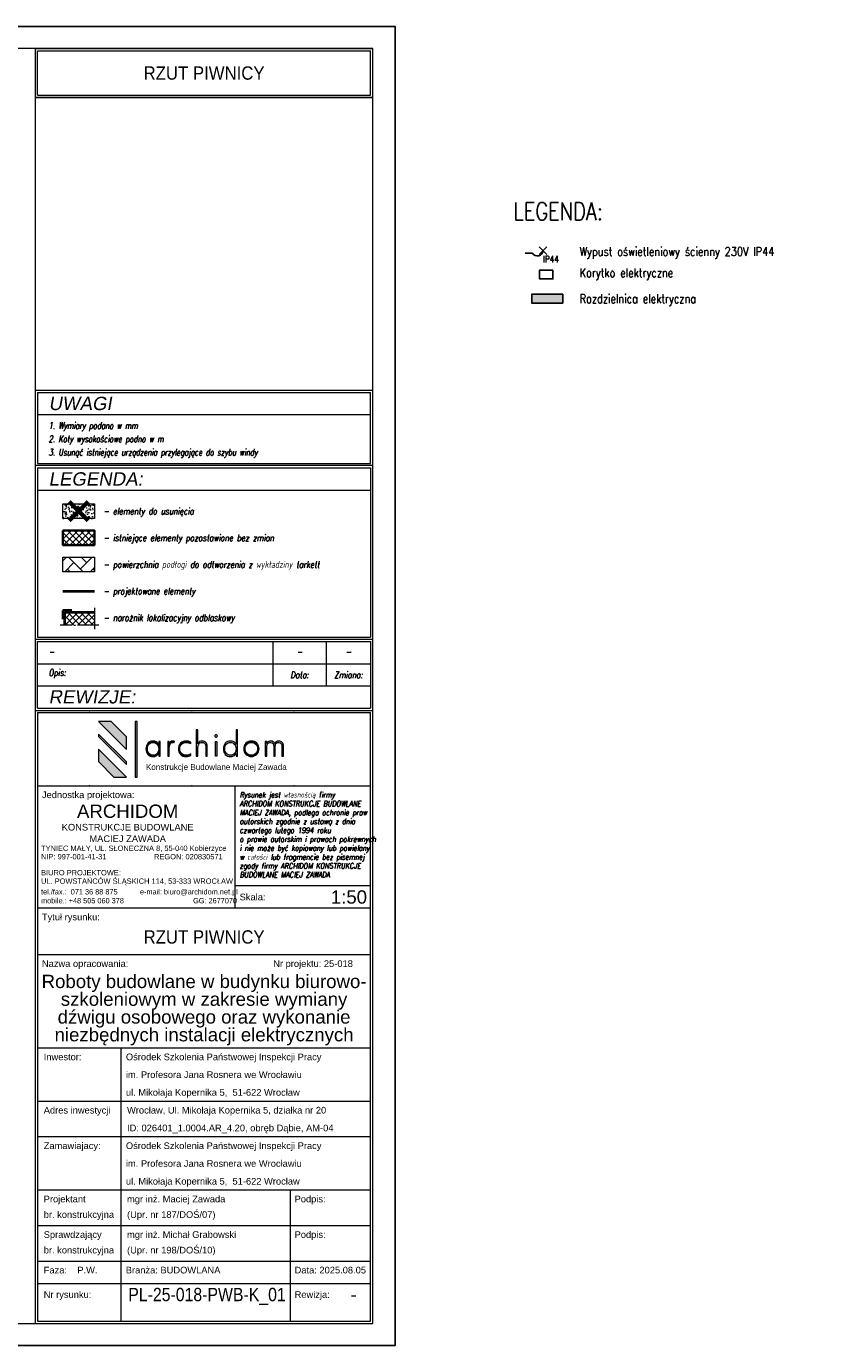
# Model space of a CAD drawing. Header units: millimetres. Extents: x 558 to 24951, y -5755 to 9551.
# Tile 38 of 38: x 24056 to 24951, y 8066 to 9551. Entities that reach past the tile are written whole.
import ezdxf
from ezdxf.enums import TextEntityAlignment as Align

# ---------------------------------------------------------------- set-up
doc = ezdxf.new("R2010")
doc.units = ezdxf.units.MM
doc.linetypes.add('ACAD_ISO04W100', pattern=[30, 24, -3, 0, -3])
doc.layers.get('0').update_dxf_attribs({"color": 252})
doc.layers.get('Defpoints').update_dxf_attribs({"color": 252})
for name, color, linetype in [('FBThlon- Opisy', 7, 'Continuous'), ('FBThlon- Ośw. podstawowe', 5, 'Continuous'), ('FBThlon- Rozdzielnice', 1, 'Continuous'), ('FBThlon- Trasy elek.', 84, 'Continuous'), ('FBThlon-opisy', 7, 'Continuous')]:
    doc.layers.add(name, color=color, linetype=linetype)
for name, color, linetype, lineweight in [('K_Grube', 252, 'Continuous', 35), ('K_Grube_projektowane', 252, 'Continuous', 40), ('K_Kreskowanie', 252, 'Continuous', 5), ('K_Naroznik', 252, 'Continuous', 40), ('K_Osie', 252, 'ACAD_ISO04W100', 5), ('K_Ramka', 252, 'Continuous', 18), ('K_Widokowe', 252, 'Continuous', 13), ('K_Wyburzenia', 252, 'Continuous', 5)]:
    doc.layers.add(name, color=color, linetype=linetype, lineweight=lineweight)
doc.styles.add('FBThlon - legenda', font='simplex.shx', dxfattribs={"width": 0.8})
doc.styles.add('Logo1', font='arial.ttf', dxfattribs={"height": 13})
doc.styles.add('ROMANS', font='romans.shx', dxfattribs={"width": 0.8})
doc.styles.get("Standard").update_dxf_attribs({"font": 'arial.ttf'})
doc.styles.add('Tytuł 20', font='arial.ttf', dxfattribs={"width": 0.8, "oblique": 10, "height": 6})
doc.styles.add('Zwykły 100', font='romans.shx', dxfattribs={"width": 0.8, "oblique": 10, "height": 15})
doc.styles.add('Zwykły 20', font='romans.shx', dxfattribs={"width": 0.8, "oblique": 10, "height": 3})

# ---------------------------------------------------------------- blocks, each defined once
blk = doc.blocks.new('Logo_archidom_2018_black')
h = blk.add_hatch(color=256)
h.dxf.hatch_style = 2
h.paths.add_polyline_path([(-181.7, 145), (-210, 145), (-147, 82), (-147, 110.3)])
h = blk.add_hatch(color=256)
h.dxf.hatch_style = 2
h.paths.add_polyline_path([(-123, 145), (-127, 145), (-127, 20), (-123, 20)])
h = blk.add_hatch(color=256)
h.dxf.hatch_style = 2
edge = h.paths.add_edge_path()
edge.add_spline(control_points=[(34.9, 66.8), (34.9, 66.8), (31.7, 66.8), (31.7, 66.8), (31.7, 66.8), (31.7, 87.6), (31.7, 87.6), (31.7, 91.2), (31, 93.8), (29.7, 95.5), (28.5, 97.1), (26.4, 97.9), (23.5, 97.9), (20.1, 97.9), (17.5, 96.7), (16, 94.3), (14.4, 91.9), (13.6, 88.1), (13.6, 82.9), (13.6, 82.9), (13.6, 66.8), (13.6, 66.8), (13.6, 66.8), (10.3, 66.8), (10.3, 66.8), (10.3, 66.8), (10.3, 126.5), (10.3, 126.5), (10.3, 126.5), (13.6, 126.5), (13.6, 126.5), (13.6, 126.5), (13.6, 94.6), (13.6, 94.6), (14.7, 97), (16, 98.7), (17.7, 99.6), (19.3, 100.5), (21.5, 101), (24.4, 101), (27.6, 101), (30.2, 99.9), (32.1, 97.8), (34, 95.6), (34.9, 92.7), (34.9, 88.9), (34.9, 88.9), (34.9, 66.8), (34.9, 66.8)], knot_values=[0, 0, 0, 0, 1, 1, 1, 2, 2, 2, 3, 3, 3, 4, 4, 4, 5, 5, 5, 6, 6, 6, 7, 7, 7, 8, 8, 8, 9, 9, 9, 10, 10, 10, 11, 11, 11, 12, 12, 12, 13, 13, 13, 14, 14, 14, 15, 15, 15, 16, 16, 16, 16], degree=3, periodic=1)
h = blk.add_hatch(color=256)
h.dxf.hatch_style = 2
edge = h.paths.add_edge_path()
edge.add_spline(control_points=[(103, 66.8), (103, 66.8), (99.8, 66.8), (99.8, 66.8), (99.8, 66.8), (99.8, 73.2), (99.8, 73.2), (98.3, 70.7), (96.5, 68.9), (94.4, 67.8), (92.3, 66.7), (89.8, 66.1), (86.9, 66.1), (82.3, 66.1), (78.5, 67.7), (75.6, 70.8), (72.7, 73.9), (71.2, 78), (71.2, 83.2), (71.2, 88.5), (72.6, 92.8), (75.5, 96), (78.4, 99.3), (82.1, 101), (86.7, 101), (90.2, 101), (92.9, 100.4), (94.8, 99.3), (96.7, 98.2), (98.4, 96.4), (99.8, 93.9), (99.8, 93.9), (99.8, 126.5), (99.8, 126.5), (99.8, 126.5), (103, 126.5), (103, 126.5), (103, 126.5), (103, 66.8), (103, 66.8)], knot_values=[0, 0, 0, 0, 1, 1, 1, 2, 2, 2, 3, 3, 3, 4, 4, 4, 5, 5, 5, 6, 6, 6, 7, 7, 7, 8, 8, 8, 9, 9, 9, 10, 10, 10, 11, 11, 11, 12, 12, 12, 13, 13, 13, 13], degree=3, periodic=1)
edge = h.paths.add_edge_path()
edge.add_spline(control_points=[(99.8, 83.6), (99.8, 88), (98.6, 91.5), (96.3, 94.1), (93.9, 96.6), (90.8, 97.9), (86.9, 97.9), (83.2, 97.9), (80.2, 96.6), (77.9, 93.9), (75.6, 91.2), (74.5, 87.6), (74.5, 83.2), (74.5, 78.9), (75.6, 75.5), (78, 72.9), (80.3, 70.4), (83.4, 69.1), (87.3, 69.1), (91.1, 69.1), (94.2, 70.4), (96.4, 73.1), (98.7, 75.7), (99.8, 79.2), (99.8, 83.6)], knot_values=[0, 0, 0, 0, 1, 1, 1, 2, 2, 2, 3, 3, 3, 4, 4, 4, 5, 5, 5, 6, 6, 6, 7, 7, 7, 8, 8, 8, 8], degree=3, periodic=0)
h = blk.add_hatch(color=256)
h.dxf.hatch_style = 2
h.paths.add_polyline_path([(-210, 116.8), (-210, 111.2), (-147, 48.2), (-147, 53.8)])
h = blk.add_hatch(color=256)
h.dxf.hatch_style = 2
edge = h.paths.add_edge_path()
edge.add_spline(control_points=[(-71.2, 66.8), (-71.2, 66.8), (-74.4, 66.8), (-74.4, 66.8), (-74.4, 66.8), (-74.4, 73.2), (-74.4, 73.2), (-75.9, 70.7), (-77.7, 68.9), (-79.8, 67.8), (-81.9, 66.7), (-84.4, 66.1), (-87.3, 66.1), (-92, 66.1), (-95.7, 67.7), (-98.7, 70.8), (-101.6, 73.9), (-103, 78), (-103, 83.2), (-103, 88.5), (-101.6, 92.8), (-98.7, 96), (-95.8, 99.3), (-92.1, 101), (-87.5, 101), (-84.2, 101), (-81.6, 100.4), (-79.6, 99.3), (-77.6, 98.2), (-75.8, 96.4), (-74.4, 93.9), (-74.4, 93.9), (-74.4, 100.2), (-74.4, 100.2), (-74.4, 100.2), (-71.2, 100.2), (-71.2, 100.2), (-71.2, 100.2), (-71.2, 66.8), (-71.2, 66.8)], knot_values=[0, 0, 0, 0, 1, 1, 1, 2, 2, 2, 3, 3, 3, 4, 4, 4, 5, 5, 5, 6, 6, 6, 7, 7, 7, 8, 8, 8, 9, 9, 9, 10, 10, 10, 11, 11, 11, 12, 12, 12, 13, 13, 13, 13], degree=3, periodic=1)
edge = h.paths.add_edge_path()
edge.add_spline(control_points=[(-74.4, 83.6), (-74.4, 88), (-75.6, 91.5), (-77.9, 94.1), (-80.3, 96.6), (-83.4, 97.9), (-87.3, 97.9), (-91, 97.9), (-94, 96.6), (-96.3, 93.9), (-98.6, 91.2), (-99.8, 87.6), (-99.8, 83.2), (-99.8, 78.9), (-98.6, 75.5), (-96.3, 72.9), (-93.9, 70.4), (-90.8, 69.1), (-86.9, 69.1), (-83.1, 69.1), (-80.1, 70.4), (-77.8, 73.1), (-75.6, 75.7), (-74.4, 79.2), (-74.4, 83.6)], knot_values=[0, 0, 0, 0, 1, 1, 1, 2, 2, 2, 3, 3, 3, 4, 4, 4, 5, 5, 5, 6, 6, 6, 7, 7, 7, 8, 8, 8, 8], degree=3, periodic=0)
h = blk.add_hatch(color=256)
h.dxf.hatch_style = 2
edge = h.paths.add_edge_path()
edge.add_spline(control_points=[(-39, 100.2), (-39, 100.2), (-40.1, 97.2), (-40.1, 97.2), (-40.5, 97.4), (-40.9, 97.6), (-41.4, 97.7), (-41.9, 97.9), (-42.4, 97.9), (-42.9, 97.9), (-45.6, 97.9), (-47.5, 96.6), (-48.8, 93.8), (-50.1, 91.1), (-50.7, 86.9), (-50.7, 81.3), (-50.7, 81.3), (-50.7, 66.8), (-50.7, 66.8), (-50.7, 66.8), (-53.9, 66.8), (-53.9, 66.8), (-53.9, 66.8), (-53.9, 100.2), (-53.9, 100.2), (-53.9, 100.2), (-50.7, 100.2), (-50.7, 100.2), (-50.7, 100.2), (-50.7, 94.9), (-50.7, 94.9), (-49.9, 97), (-48.9, 98.6), (-47.5, 99.5), (-46.2, 100.5), (-44.4, 101), (-42.2, 101), (-41.6, 101), (-41, 100.9), (-40.5, 100.8), (-39.9, 100.6), (-39.5, 100.5), (-39, 100.2)], knot_values=[0, 0, 0, 0, 1, 1, 1, 2, 2, 2, 3, 3, 3, 4, 4, 4, 5, 5, 5, 6, 6, 6, 7, 7, 7, 8, 8, 8, 9, 9, 9, 10, 10, 10, 11, 11, 11, 12, 12, 12, 13, 13, 13, 14, 14, 14, 14], degree=3, periodic=0)
h = blk.add_hatch(color=256)
h.dxf.hatch_style = 2
edge = h.paths.add_edge_path()
edge.add_spline(control_points=[(-1.7, 68.5), (-3.3, 67.7), (-5.1, 67.1), (-7, 66.7), (-8.8, 66.3), (-10.9, 66.1), (-13, 66.1), (-18, 66.1), (-22.1, 67.7), (-25.3, 70.9), (-28.5, 74.1), (-30.1, 78.3), (-30.1, 83.3), (-30.1, 88.6), (-28.4, 92.8), (-25.1, 96.1), (-21.8, 99.3), (-17.4, 101), (-12.1, 101), (-10.3, 101), (-8.6, 100.8), (-7, 100.4), (-5.4, 99.9), (-3.8, 99.3), (-2.3, 98.5), (-2.3, 98.5), (-2.3, 95.2), (-2.3, 95.2), (-3.8, 96.1), (-5.4, 96.8), (-7.1, 97.2), (-8.7, 97.7), (-10.4, 97.9), (-12.1, 97.9), (-16.7, 97.9), (-20.3, 96.6), (-22.9, 93.9), (-25.5, 91.2), (-26.8, 87.6), (-26.8, 83), (-26.8, 79), (-25.5, 75.6), (-22.7, 73), (-20, 70.4), (-16.5, 69.1), (-12.1, 69.1), (-10.1, 69.1), (-8.3, 69.4), (-6.6, 69.8), (-4.8, 70.3), (-3.2, 71), (-1.7, 71.9), (-1.7, 71.9), (-1.7, 68.5), (-1.7, 68.5)], knot_values=[0, 0, 0, 0, 1, 1, 1, 2, 2, 2, 3, 3, 3, 4, 4, 4, 5, 5, 5, 6, 6, 6, 7, 7, 7, 8, 8, 8, 9, 9, 9, 10, 10, 10, 11, 11, 11, 12, 12, 12, 13, 13, 13, 14, 14, 14, 15, 15, 15, 16, 16, 16, 17, 17, 17, 18, 18, 18, 18], degree=3, periodic=0)
h = blk.add_hatch(color=256)
h.dxf.hatch_style = 2
edge = h.paths.add_edge_path()
edge.add_spline(control_points=[(57.7, 112.4), (57.7, 111.6), (57.5, 110.9), (56.9, 110.3), (56.3, 109.8), (55.6, 109.5), (54.8, 109.5), (54, 109.5), (53.4, 109.8), (52.8, 110.3), (52.2, 110.9), (51.9, 111.6), (51.9, 112.4), (51.9, 113.2), (52.2, 113.9), (52.8, 114.4), (53.4, 115), (54, 115.3), (54.8, 115.3), (55.6, 115.3), (56.3, 115), (56.9, 114.4), (57.5, 113.9), (57.7, 113.2), (57.7, 112.4)], knot_values=[0, 0, 0, 0, 1, 1, 1, 2, 2, 2, 3, 3, 3, 4, 4, 4, 5, 5, 5, 6, 6, 6, 7, 7, 7, 8, 8, 8, 8], degree=3, periodic=0)
h.paths.add_polyline_path([(56.5, 66.8), (53.3, 66.8), (53.3, 100.2), (56.5, 100.2)])
h = blk.add_hatch(color=256)
h.dxf.hatch_style = 2
edge = h.paths.add_edge_path()
edge.add_spline(control_points=[(151.6, 83.7), (151.6, 78.8), (149.9, 74.6), (146.5, 71.2), (143.1, 67.8), (139, 66.1), (134.2, 66.1), (129.4, 66.1), (125.4, 67.8), (122, 71.2), (118.6, 74.6), (117, 78.8), (117, 83.7), (117, 88.5), (118.6, 92.6), (122, 96), (125.3, 99.3), (129.4, 101), (134.2, 101), (139.1, 101), (143.2, 99.3), (146.6, 96), (149.9, 92.6), (151.6, 88.5), (151.6, 83.7)], knot_values=[0, 0, 0, 0, 1, 1, 1, 2, 2, 2, 3, 3, 3, 4, 4, 4, 5, 5, 5, 6, 6, 6, 7, 7, 7, 8, 8, 8, 8], degree=3, periodic=0)
edge = h.paths.add_edge_path()
edge.add_spline(control_points=[(148.3, 83.6), (148.3, 87.6), (147, 91), (144.3, 93.8), (141.6, 96.6), (138.3, 97.9), (134.3, 97.9), (130.4, 97.9), (127, 96.6), (124.3, 93.8), (121.6, 91.1), (120.2, 87.7), (120.2, 83.6), (120.2, 79.5), (121.6, 76.1), (124.3, 73.3), (127.1, 70.5), (130.4, 69.1), (134.3, 69.1), (138.2, 69.1), (141.5, 70.5), (144.3, 73.3), (147, 76.1), (148.3, 79.5), (148.3, 83.6)], knot_values=[0, 0, 0, 0, 1, 1, 1, 2, 2, 2, 3, 3, 3, 4, 4, 4, 5, 5, 5, 6, 6, 6, 7, 7, 7, 8, 8, 8, 8], degree=3, periodic=0)
h = blk.add_hatch(color=256)
h.dxf.hatch_style = 2
edge = h.paths.add_edge_path()
edge.add_spline(control_points=[(206.4, 66.8), (206.4, 66.8), (203.1, 66.8), (203.1, 66.8), (203.1, 66.8), (203.1, 87.6), (203.1, 87.6), (203.1, 91.1), (202.6, 93.7), (201.4, 95.4), (200.3, 97.1), (198.5, 97.9), (196, 97.9), (193, 97.9), (190.9, 97), (189.7, 95.1), (188.5, 93.2), (187.9, 89.4), (187.9, 83.6), (187.9, 83.6), (187.9, 66.8), (187.9, 66.8), (187.9, 66.8), (184.7, 66.8), (184.7, 66.8), (184.7, 66.8), (184.7, 87.6), (184.7, 87.6), (184.7, 91.2), (184.1, 93.9), (183, 95.5), (182, 97.1), (180.1, 97.9), (177.6, 97.9), (174.4, 97.9), (172.2, 96.8), (170.8, 94.4), (169.4, 92.1), (168.8, 88.2), (168.8, 82.9), (168.8, 82.9), (168.8, 66.8), (168.8, 66.8), (168.8, 66.8), (165.5, 66.8), (165.5, 66.8), (165.5, 66.8), (165.5, 100.2), (165.5, 100.2), (165.5, 100.2), (168.8, 100.2), (168.8, 100.2), (168.8, 100.2), (168.8, 95.2), (168.8, 95.2), (169.5, 97.1), (170.7, 98.5), (172.2, 99.5), (173.8, 100.5), (175.8, 101), (178.2, 101), (180.2, 101), (182, 100.5), (183.6, 99.4), (185.2, 98.4), (186.3, 96.9), (187, 95), (187.8, 97), (189, 98.5), (190.5, 99.5), (192.1, 100.5), (194.1, 101), (196.6, 101), (199.5, 101), (201.9, 99.9), (203.7, 97.7), (205.5, 95.5), (206.4, 92.6), (206.4, 88.9), (206.4, 88.9), (206.4, 66.8), (206.4, 66.8)], knot_values=[0, 0, 0, 0, 1, 1, 1, 2, 2, 2, 3, 3, 3, 4, 4, 4, 5, 5, 5, 6, 6, 6, 7, 7, 7, 8, 8, 8, 9, 9, 9, 10, 10, 10, 11, 11, 11, 12, 12, 12, 13, 13, 13, 14, 14, 14, 15, 15, 15, 16, 16, 16, 17, 17, 17, 18, 18, 18, 19, 19, 19, 20, 20, 20, 21, 21, 21, 22, 22, 22, 23, 23, 23, 24, 24, 24, 25, 25, 25, 26, 26, 26, 27, 27, 27, 27], degree=3, periodic=1)
h = blk.add_hatch(color=256)
h.dxf.hatch_style = 2
h.paths.add_polyline_path([(-210, 83), (-210, 54.7), (-175.3, 20), (-147, 20)])
for p, q in [((-181.7, 145), (-210, 145)), ((-147, 82), (-210, 145)), ((-147, 110.3), (-181.7, 145)), ((-210, 116.8), (-210, 111.2)), ((-147, 53.8), (-210, 116.8)), ((-147, 48.2), (-210, 111.2)), ((-147, 82), (-147, 110.3)), ((-210, 83), (-210, 54.7)), ((-147, 20), (-210, 83)), ((-175.3, 20), (-210, 54.7)), ((-147, 48.2), (-147, 53.8)), ((-175.3, 20), (-147, 20))]:
    blk.add_line(p, q)
for points in [[(-123, 20), (-123, 145), (-127, 145), (-127, 20), (-123, 20)], [(56.5, 66.8), (53.3, 66.8), (53.3, 100.2), (56.5, 100.2), (56.5, 66.8)]]:
    blk.add_lwpolyline(points)
for points, knots in [([(34.9, 66.8), (34.9, 66.8), (31.7, 66.8), (31.7, 66.8), (31.7, 66.8), (31.7, 87.6), (31.7, 87.6), (31.7, 91.2), (31, 93.8), (29.7, 95.5), (28.5, 97.1), (26.4, 97.9), (23.5, 97.9), (20.1, 97.9), (17.5, 96.7), (16, 94.3), (14.4, 91.9), (13.6, 88.1), (13.6, 82.9), (13.6, 82.9), (13.6, 66.8), (13.6, 66.8), (13.6, 66.8), (10.3, 66.8), (10.3, 66.8), (10.3, 66.8), (10.3, 126.5), (10.3, 126.5), (10.3, 126.5), (13.6, 126.5), (13.6, 126.5), (13.6, 126.5), (13.6, 94.6), (13.6, 94.6), (14.7, 97), (16, 98.7), (17.7, 99.6), (19.3, 100.5), (21.5, 101), (24.4, 101), (27.6, 101), (30.2, 99.9), (32.1, 97.8), (34, 95.6), (34.9, 92.7), (34.9, 88.9), (34.9, 88.9), (34.9, 66.8), (34.9, 66.8)], [0, 0, 0, 0, 1, 1, 1, 2, 2, 2, 3, 3, 3, 4, 4, 4, 5, 5, 5, 6, 6, 6, 7, 7, 7, 8, 8, 8, 9, 9, 9, 10, 10, 10, 11, 11, 11, 12, 12, 12, 13, 13, 13, 14, 14, 14, 15, 15, 15, 16, 16, 16, 16]), ([(103, 66.8), (103, 66.8), (99.8, 66.8), (99.8, 66.8), (99.8, 66.8), (99.8, 73.2), (99.8, 73.2), (98.3, 70.7), (96.5, 68.9), (94.4, 67.8), (92.3, 66.7), (89.8, 66.1), (86.9, 66.1), (82.3, 66.1), (78.5, 67.7), (75.6, 70.8), (72.7, 73.9), (71.2, 78), (71.2, 83.2), (71.2, 88.5), (72.6, 92.8), (75.5, 96), (78.4, 99.3), (82.1, 101), (86.7, 101), (90.2, 101), (92.9, 100.4), (94.8, 99.3), (96.7, 98.2), (98.4, 96.4), (99.8, 93.9), (99.8, 93.9), (99.8, 126.5), (99.8, 126.5), (99.8, 126.5), (103, 126.5), (103, 126.5), (103, 126.5), (103, 66.8), (103, 66.8)], [0, 0, 0, 0, 1, 1, 1, 2, 2, 2, 3, 3, 3, 4, 4, 4, 5, 5, 5, 6, 6, 6, 7, 7, 7, 8, 8, 8, 9, 9, 9, 10, 10, 10, 11, 11, 11, 12, 12, 12, 13, 13, 13, 13]), ([(-71.2, 66.8), (-71.2, 66.8), (-74.4, 66.8), (-74.4, 66.8), (-74.4, 66.8), (-74.4, 73.2), (-74.4, 73.2), (-75.9, 70.7), (-77.7, 68.9), (-79.8, 67.8), (-81.9, 66.7), (-84.4, 66.1), (-87.3, 66.1), (-92, 66.1), (-95.7, 67.7), (-98.7, 70.8), (-101.6, 73.9), (-103, 78), (-103, 83.2), (-103, 88.5), (-101.6, 92.8), (-98.7, 96), (-95.8, 99.3), (-92.1, 101), (-87.5, 101), (-84.2, 101), (-81.6, 100.4), (-79.6, 99.3), (-77.6, 98.2), (-75.8, 96.4), (-74.4, 93.9), (-74.4, 93.9), (-74.4, 100.2), (-74.4, 100.2), (-74.4, 100.2), (-71.2, 100.2), (-71.2, 100.2), (-71.2, 100.2), (-71.2, 66.8), (-71.2, 66.8)], [0, 0, 0, 0, 1, 1, 1, 2, 2, 2, 3, 3, 3, 4, 4, 4, 5, 5, 5, 6, 6, 6, 7, 7, 7, 8, 8, 8, 9, 9, 9, 10, 10, 10, 11, 11, 11, 12, 12, 12, 13, 13, 13, 13]), ([(-74.4, 83.6), (-74.4, 88), (-75.6, 91.5), (-77.9, 94.1), (-80.3, 96.6), (-83.4, 97.9), (-87.3, 97.9), (-91, 97.9), (-94, 96.6), (-96.3, 93.9), (-98.6, 91.2), (-99.8, 87.6), (-99.8, 83.2), (-99.8, 78.9), (-98.6, 75.5), (-96.3, 72.9), (-93.9, 70.4), (-90.8, 69.1), (-86.9, 69.1), (-83.1, 69.1), (-80.1, 70.4), (-77.8, 73.1), (-75.6, 75.7), (-74.4, 79.2), (-74.4, 83.6)], [0, 0, 0, 0, 1, 1, 1, 2, 2, 2, 3, 3, 3, 4, 4, 4, 5, 5, 5, 6, 6, 6, 7, 7, 7, 8, 8, 8, 8]), ([(-39, 100.2), (-39, 100.2), (-40.1, 97.2), (-40.1, 97.2), (-40.5, 97.4), (-40.9, 97.6), (-41.4, 97.7), (-41.9, 97.9), (-42.4, 97.9), (-42.9, 97.9), (-45.6, 97.9), (-47.5, 96.6), (-48.8, 93.8), (-50.1, 91.1), (-50.7, 86.9), (-50.7, 81.3), (-50.7, 81.3), (-50.7, 66.8), (-50.7, 66.8), (-50.7, 66.8), (-53.9, 66.8), (-53.9, 66.8), (-53.9, 66.8), (-53.9, 100.2), (-53.9, 100.2), (-53.9, 100.2), (-50.7, 100.2), (-50.7, 100.2), (-50.7, 100.2), (-50.7, 94.9), (-50.7, 94.9), (-49.9, 97), (-48.9, 98.6), (-47.5, 99.5), (-46.2, 100.5), (-44.4, 101), (-42.2, 101), (-41.6, 101), (-41, 100.9), (-40.5, 100.8), (-39.9, 100.6), (-39.5, 100.5), (-39, 100.2)], [0, 0, 0, 0, 1, 1, 1, 2, 2, 2, 3, 3, 3, 4, 4, 4, 5, 5, 5, 6, 6, 6, 7, 7, 7, 8, 8, 8, 9, 9, 9, 10, 10, 10, 11, 11, 11, 12, 12, 12, 13, 13, 13, 14, 14, 14, 14]), ([(-1.7, 68.5), (-3.3, 67.7), (-5.1, 67.1), (-7, 66.7), (-8.8, 66.3), (-10.9, 66.1), (-13, 66.1), (-18, 66.1), (-22.1, 67.7), (-25.3, 70.9), (-28.5, 74.1), (-30.1, 78.3), (-30.1, 83.3), (-30.1, 88.6), (-28.4, 92.8), (-25.1, 96.1), (-21.8, 99.3), (-17.4, 101), (-12.1, 101), (-10.3, 101), (-8.6, 100.8), (-7, 100.4), (-5.4, 99.9), (-3.8, 99.3), (-2.3, 98.5), (-2.3, 98.5), (-2.3, 95.2), (-2.3, 95.2), (-3.8, 96.1), (-5.4, 96.8), (-7.1, 97.2), (-8.7, 97.7), (-10.4, 97.9), (-12.1, 97.9), (-16.7, 97.9), (-20.3, 96.6), (-22.9, 93.9), (-25.5, 91.2), (-26.8, 87.6), (-26.8, 83), (-26.8, 79), (-25.5, 75.6), (-22.7, 73), (-20, 70.4), (-16.5, 69.1), (-12.1, 69.1), (-10.1, 69.1), (-8.3, 69.4), (-6.6, 69.8), (-4.8, 70.3), (-3.2, 71), (-1.7, 71.9), (-1.7, 71.9), (-1.7, 68.5), (-1.7, 68.5)], [0, 0, 0, 0, 1, 1, 1, 2, 2, 2, 3, 3, 3, 4, 4, 4, 5, 5, 5, 6, 6, 6, 7, 7, 7, 8, 8, 8, 9, 9, 9, 10, 10, 10, 11, 11, 11, 12, 12, 12, 13, 13, 13, 14, 14, 14, 15, 15, 15, 16, 16, 16, 17, 17, 17, 18, 18, 18, 18]), ([(57.7, 112.4), (57.7, 111.6), (57.5, 110.9), (56.9, 110.3), (56.3, 109.8), (55.6, 109.5), (54.8, 109.5), (54, 109.5), (53.4, 109.8), (52.8, 110.3), (52.2, 110.9), (51.9, 111.6), (51.9, 112.4), (51.9, 113.2), (52.2, 113.9), (52.8, 114.4), (53.4, 115), (54, 115.3), (54.8, 115.3), (55.6, 115.3), (56.3, 115), (56.9, 114.4), (57.5, 113.9), (57.7, 113.2), (57.7, 112.4)], [0, 0, 0, 0, 1, 1, 1, 2, 2, 2, 3, 3, 3, 4, 4, 4, 5, 5, 5, 6, 6, 6, 7, 7, 7, 8, 8, 8, 8]), ([(99.8, 83.6), (99.8, 88), (98.6, 91.5), (96.3, 94.1), (93.9, 96.6), (90.8, 97.9), (86.9, 97.9), (83.2, 97.9), (80.2, 96.6), (77.9, 93.9), (75.6, 91.2), (74.5, 87.6), (74.5, 83.2), (74.5, 78.9), (75.6, 75.5), (78, 72.9), (80.3, 70.4), (83.4, 69.1), (87.3, 69.1), (91.1, 69.1), (94.2, 70.4), (96.4, 73.1), (98.7, 75.7), (99.8, 79.2), (99.8, 83.6)], [0, 0, 0, 0, 1, 1, 1, 2, 2, 2, 3, 3, 3, 4, 4, 4, 5, 5, 5, 6, 6, 6, 7, 7, 7, 8, 8, 8, 8]), ([(151.6, 83.7), (151.6, 78.8), (149.9, 74.6), (146.5, 71.2), (143.1, 67.8), (139, 66.1), (134.2, 66.1), (129.4, 66.1), (125.4, 67.8), (122, 71.2), (118.6, 74.6), (117, 78.8), (117, 83.7), (117, 88.5), (118.6, 92.6), (122, 96), (125.3, 99.3), (129.4, 101), (134.2, 101), (139.1, 101), (143.2, 99.3), (146.6, 96), (149.9, 92.6), (151.6, 88.5), (151.6, 83.7)], [0, 0, 0, 0, 1, 1, 1, 2, 2, 2, 3, 3, 3, 4, 4, 4, 5, 5, 5, 6, 6, 6, 7, 7, 7, 8, 8, 8, 8]), ([(148.3, 83.6), (148.3, 87.6), (147, 91), (144.3, 93.8), (141.6, 96.6), (138.3, 97.9), (134.3, 97.9), (130.4, 97.9), (127, 96.6), (124.3, 93.8), (121.6, 91.1), (120.2, 87.7), (120.2, 83.6), (120.2, 79.5), (121.6, 76.1), (124.3, 73.3), (127.1, 70.5), (130.4, 69.1), (134.3, 69.1), (138.2, 69.1), (141.5, 70.5), (144.3, 73.3), (147, 76.1), (148.3, 79.5), (148.3, 83.6)], [0, 0, 0, 0, 1, 1, 1, 2, 2, 2, 3, 3, 3, 4, 4, 4, 5, 5, 5, 6, 6, 6, 7, 7, 7, 8, 8, 8, 8]), ([(206.4, 66.8), (206.4, 66.8), (203.1, 66.8), (203.1, 66.8), (203.1, 66.8), (203.1, 87.6), (203.1, 87.6), (203.1, 91.1), (202.6, 93.7), (201.4, 95.4), (200.3, 97.1), (198.5, 97.9), (196, 97.9), (193, 97.9), (190.9, 97), (189.7, 95.1), (188.5, 93.2), (187.9, 89.4), (187.9, 83.6), (187.9, 83.6), (187.9, 66.8), (187.9, 66.8), (187.9, 66.8), (184.7, 66.8), (184.7, 66.8), (184.7, 66.8), (184.7, 87.6), (184.7, 87.6), (184.7, 91.2), (184.1, 93.9), (183, 95.5), (182, 97.1), (180.1, 97.9), (177.6, 97.9), (174.4, 97.9), (172.2, 96.8), (170.8, 94.4), (169.4, 92.1), (168.8, 88.2), (168.8, 82.9), (168.8, 82.9), (168.8, 66.8), (168.8, 66.8), (168.8, 66.8), (165.5, 66.8), (165.5, 66.8), (165.5, 66.8), (165.5, 100.2), (165.5, 100.2), (165.5, 100.2), (168.8, 100.2), (168.8, 100.2), (168.8, 100.2), (168.8, 95.2), (168.8, 95.2), (169.5, 97.1), (170.7, 98.5), (172.2, 99.5), (173.8, 100.5), (175.8, 101), (178.2, 101), (180.2, 101), (182, 100.5), (183.6, 99.4), (185.2, 98.4), (186.3, 96.9), (187, 95), (187.8, 97), (189, 98.5), (190.5, 99.5), (192.1, 100.5), (194.1, 101), (196.6, 101), (199.5, 101), (201.9, 99.9), (203.7, 97.7), (205.5, 95.5), (206.4, 92.6), (206.4, 88.9), (206.4, 88.9), (206.4, 66.8), (206.4, 66.8)], [0, 0, 0, 0, 1, 1, 1, 2, 2, 2, 3, 3, 3, 4, 4, 4, 5, 5, 5, 6, 6, 6, 7, 7, 7, 8, 8, 8, 9, 9, 9, 10, 10, 10, 11, 11, 11, 12, 12, 12, 13, 13, 13, 14, 14, 14, 15, 15, 15, 16, 16, 16, 17, 17, 17, 18, 18, 18, 19, 19, 19, 20, 20, 20, 21, 21, 21, 22, 22, 22, 23, 23, 23, 24, 24, 24, 25, 25, 25, 26, 26, 26, 27, 27, 27, 27])]:
    blk.add_open_spline(points, degree=3, knots=knots)
at = {"ltscale": 5}
for p in [(-230, 165), (0, 165), (230, 165), (-230, 0), (0, 0), (230, 0)]:
    blk.add_point(p, dxfattribs=at)
at = {"style": 'Logo1'}
blk.add_text('Konstrukcje Budowlane Maciej Zawada', height=13, dxfattribs=at).set_placement((-103, 42.5), align=Align.MIDDLE_LEFT)
blk = doc.blocks.new('*U1290')
at = {"color": 0}
for points in [[(0, 0), (16, 0)], [(31.1, 14.8), (48.8, -2.8)], [(31.1, -2.8), (48.8, 14.8)]]:
    blk.add_lwpolyline(points, dxfattribs=at)
blk.add_arc((27, 7), 13, 212.579, 355.5883, dxfattribs=at)
at = {"color": 0, "insert": (39.9, -5.8), "char_height": 15, "width": 29.578, "attachment_point": 1, "style": 'FBThlon - legenda'}
blk.add_mtext('IP44', dxfattribs=at)

msp = doc.modelspace()

# ---------------------------------------------------------------- hatches: boundary and pattern name
at = {"layer": 'FBThlon- Rozdzielnice'}
msp.add_hatch(color=256, dxfattribs=at).paths.add_polyline_path([(24659.914, 9249.513), (24659.914, 9239.513), (24624.914, 9239.513), (24624.914, 9249.513)])
at = {"layer": 'K_Kreskowanie', "ltscale": 5}
h = msp.add_hatch(dxfattribs=at)
h.set_pattern_fill('ANSI37', color=256, scale=1.6)
h.set_pattern_definition([(45, (12843.4987, -5541.7186), (-3.5921024, 3.5921024), []), (135, (12843.4987, -5541.7186), (-3.5921024, -3.5921024), [])])
h.paths.add_polyline_path([(24132.765, 8983.53), (24097.265, 8983.53), (24097.265, 8967.03), (24132.765, 8967.03)])
h = msp.add_hatch(dxfattribs=at)
h.set_pattern_fill('ANSI37', color=256, scale=1.6)
h.set_pattern_definition([(45, (12843.4987, -5633.7186), (-3.5921024, 3.5921024), []), (135, (12843.4987, -5633.7186), (-3.5921024, -3.5921024), [])])
h.paths.add_polyline_path([(24132.765, 8891.53), (24099.265, 8891.53), (24099.265, 8877.03), (24132.765, 8877.03)])
at = {"layer": 'K_Widokowe'}
h = msp.add_hatch(dxfattribs=at)
h.set_pattern_fill('AR-HBONE', color=256, scale=0.1)
h.set_pattern_definition([(45, (7047.138, 13207.577), (3e-15, 14.36841), [30.48, -10.16]), (135, (7054.322, 13214.762), (3e-15, 14.36841), [30.48, -10.16])])
h.paths.add_polyline_path([(24132.765, 8953.53), (24097.265, 8953.53), (24097.265, 8937.03), (24132.765, 8937.03)])
at = {"layer": 'K_Wyburzenia'}
h = msp.add_hatch(dxfattribs=at)
h.set_pattern_fill('AR-CONC', color=256, scale=0.05)
h.set_pattern_definition([(50, (20942.899, 11763.0955), (9.109233, -0.796954), [0.9525, -10.4775]), (355, (20942.899, 11763.0955), (-1.762171, 9.552842), [0.762, -8.38203]), (100.45144, (20943.658, 11763.029), (7.347062, 8.755888), [0.8095, -8.904512]), (46.1842, (20942.899, 11765.635), (13.553952, -2.102116), [1.42875, -15.71625]), (96.63556, (20944.029, 11765.46), (11.870207, 12.371306), [1.21425, -13.35678]), (351.18415, (20942.899, 11765.635), (11.870207, 12.371306), [1.143, -12.572987]), (21, (20944.169, 11765.0005), (7.58072, -5.11326), [0.9525, -10.4775]), (326, (20944.169, 11765.0005), (3.090101, 9.209398), [0.762, -8.382]), (71.45145, (20944.801, 11764.574), (10.670821, 4.096138), [0.8095, -8.904497]), (37.5, (20942.899, 11763.0955), (0.1544302, 4.227752), [0, -8.2804, 0, -8.509, 0, -8.41375]), (7.5, (20942.899, 11763.0955), (3.340983, 5.0090287), [0, -4.8514, 0, -8.0899, 0, -3.20675]), (327.5, (20940.067, 11763.0955), (6.7795298, -0.2864372), [0, -3.175, 0, -9.906, 0, -13.1445]), (317.5, (20938.797, 11763.0955), (7.406459, 1.2713246), [0, -4.1275, 0, -6.5786, 0, -9.3345])])
h.paths.add_polyline_path([(24132.765, 9013.53), (24097.265, 9013.53), (24097.265, 8997.03), (24132.765, 8997.03)])

# ---------------------------------------------------------------- linework, layer by layer
at = {"layer": 'Defpoints'}
msp.add_lwpolyline([(22371.174, 8065.976), (24471.174, 8065.976), (24471.174, 9550.976), (22371.174, 9550.976)], close=True, dxfattribs=at)
at = {"layer": 'FBThlon- Rozdzielnice'}
msp.add_lwpolyline([(24659.914, 9249.513), (24659.914, 9239.513), (24624.914, 9239.513), (24624.914, 9249.513), (24659.914, 9249.513)], dxfattribs=at)
at = {"layer": 'FBThlon- Trasy elek.', "color": 6}
msp.add_lwpolyline([(24648.84, 9276.681), (24648.84, 9266.681), (24633.84, 9266.681), (24633.84, 9276.681)], close=True, dxfattribs=at)
at = {"layer": 'K_Grube'}
msp.add_lwpolyline([(24097.265, 8983.53), (24132.765, 8983.53), (24132.765, 8967.03), (24097.265, 8967.03)], close=True, dxfattribs=at)
at = {"layer": 'K_Grube_projektowane'}
for p, q in [((24097.265, 8915.28), (24132.765, 8915.28)), ((24099.265, 8891.53), (24132.765, 8891.53)), ((24099.265, 8877.03), (24099.265, 8891.53))]:
    msp.add_line(p, q, dxfattribs=at)
at = {"layer": 'K_Naroznik'}
for p, q in [((24107.265, 8893.53), (24097.265, 8893.53)), ((24097.265, 8893.53), (24097.265, 8883.53))]:
    msp.add_line(p, q, dxfattribs=at)
at = {"layer": 'K_Osie'}
for p, q in [((24132.765, 8896.53), (24132.765, 8872.03)), ((24137.765, 8877.03), (24094.265, 8877.03))]:
    msp.add_line(p, q, dxfattribs=at)
at = {"layer": 'K_Ramka'}
for p, q in [((24066.174, 9525.976), (24066.174, 8090.976)), ((24066.174, 9525.976), (24446.174, 9525.976)), ((24066.174, 9525.976), (24066.174, 8090.976)), ((24068.674, 9523.476), (24443.674, 9523.476)), ((24068.674, 9473.476), (24068.674, 9523.476)), ((24443.674, 9473.476), (24443.674, 9523.476)), ((24066.174, 9470.976), (24446.174, 9470.976)), ((24446.174, 9470.976), (24066.174, 9470.976)), ((24068.674, 9473.476), (24443.674, 9473.476)), ((24066.174, 9141.53), (24446.174, 9141.53)), ((24066.174, 9141.53), (24446.174, 9141.53)), ((24068.674, 9139.03), (24068.674, 9059.03)), ((24068.674, 9139.03), (24443.674, 9139.03)), ((24443.674, 9059.03), (24443.674, 9139.03)), ((24068.674, 9114.03), (24443.674, 9114.03)), ((24068.674, 9059.03), (24443.674, 9059.03)), ((24446.174, 9056.53), (24066.174, 9056.53)), ((24068.674, 9054.03), (24068.674, 8863.53)), ((24068.674, 9054.03), (24443.674, 9054.03)), ((24443.674, 9054.03), (24443.674, 8863.53)), ((24068.674, 9029.03), (24443.674, 9029.03)), ((24066.174, 8861.03), (24446.174, 8861.03)), ((24066.174, 8861.03), (24446.174, 8861.03)), ((24068.674, 8863.53), (24443.674, 8863.53)), ((24068.674, 8858.53), (24443.674, 8858.53)), ((24068.674, 8783.53), (24068.674, 8858.53)), ((24333.674, 8858.53), (24333.674, 8808.53)), ((24393.674, 8858.53), (24393.674, 8808.53)), ((24443.674, 8858.53), (24443.674, 8783.53)), ((24068.674, 8833.53), (24443.674, 8833.53)), ((24068.674, 8808.53), (24443.674, 8808.53)), ((24066.174, 8781.03), (24446.174, 8781.03)), ((24066.174, 8781.03), (24446.174, 8781.03)), ((24068.674, 8783.53), (24443.674, 8783.53)), ((24068.674, 8783.53), (24443.674, 8783.53)), ((24068.674, 8778.53), (24443.674, 8778.53)), ((24068.674, 8778.53), (24068.674, 8744.754)), ((24443.674, 8386.219), (24443.674, 8778.53)), ((24068.674, 8696.03), (24443.674, 8696.03)), ((24291.174, 8558.476), (24291.174, 8696.03)), ((24443.674, 8583.476), (24291.174, 8583.476)), ((24291.174, 8558.476), (24068.674, 8558.476)), ((24443.674, 8558.476), (24291.174, 8558.476)), ((24443.674, 8505.976), (24068.674, 8505.976)), ((24443.674, 8400.976), (24068.674, 8400.976)), ((24162.619, 8400.976), (24162.619, 8093.476)), ((24162.619, 8400.976), (24162.619, 8093.476)), ((24069.324, 8340.976), (24443.674, 8340.976)), ((24443.674, 8300.976), (24068.674, 8300.976)), ((24443.674, 8240.976), (24068.674, 8240.976)), ((24353.058, 8240.976), (24353.058, 8135.976)), ((24353.058, 8240.976), (24353.058, 8135.976)), ((24443.674, 8200.976), (24068.674, 8200.976)), ((24443.674, 8200.976), (24068.674, 8200.976)), ((24068.674, 8160.976), (24443.674, 8160.976)), ((24068.674, 8160.976), (24443.674, 8160.976)), ((24068.674, 8160.976), (24443.674, 8160.976)), ((24068.674, 8160.976), (24443.674, 8160.976)), ((24068.674, 8135.976), (24443.674, 8135.976)), ((24068.674, 8135.976), (24443.674, 8135.976)), ((24353.058, 8135.976), (24353.058, 8093.476))]:
    msp.add_line(p, q, dxfattribs=at)
msp.add_lwpolyline([(22396.174, 8090.976), (24446.174, 8090.976), (24446.174, 9525.976), (22396.174, 9525.976)], close=True, dxfattribs=at)
msp.add_lwpolyline([(24068.674, 8744.754), (24068.674, 8093.476), (24443.674, 8093.476), (24443.674, 8386.219)], dxfattribs=at)
msp.add_lwpolyline([(24068.674, 8744.754), (24068.674, 8093.476), (24443.674, 8093.476), (24443.674, 8386.219)], dxfattribs=at)
at = {"layer": 'K_Widokowe'}
msp.add_lwpolyline([(24097.265, 8953.53), (24132.765, 8953.53), (24132.765, 8937.03), (24097.265, 8937.03)], close=True, dxfattribs=at)
at = {"layer": 'K_Wyburzenia', "const_width": 5}
for points in [[(24104.409, 9015.886), (24125.622, 8994.673)], [(24125.622, 9015.886), (24104.409, 8994.673)]]:
    msp.add_lwpolyline(points, dxfattribs=at)
at = {"layer": 'K_Wyburzenia'}
msp.add_lwpolyline([(24097.265, 9013.53), (24132.765, 9013.53), (24132.765, 8997.03), (24097.265, 8997.03)], close=True, dxfattribs=at)

# ---------------------------------------------------------------- block references
at = {"layer": 'FBThlon- Ośw. podstawowe', "xscale": 0.5, "yscale": 0.5, "zscale": 0.5, "rotation": 359.9999999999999}
msp.add_blockref('*U1290', (24617.755, 9295.598), dxfattribs=at)
at = {"layer": 'K_Ramka', "xscale": 0.5, "yscale": 0.5, "zscale": 0.5}
msp.add_blockref('Logo_archidom_2018_black', (24242.273, 8696.03), dxfattribs=at)

# ---------------------------------------------------------------- texts
at = {"layer": 'FBThlon- Opisy', "char_height": 10, "width": 302.36909, "attachment_point": 1, "style": 'FBThlon - legenda'}
for s, insert in [('Wypust oświetleniowy ścienny 230V IP44', (24678.971, 9302.559)), ('Korytko elektryczne', (24678.971, 9278.602)), ('Rozdzielnica elektryczna', (24678.971, 9249.448))]:
    msp.add_mtext(s, dxfattribs=dict(at, insert=insert))
at = {"layer": 'FBThlon-opisy', "lineweight": -2, "style": 'ROMANS', "width": 0.8}
msp.add_text('LEGENDA:', height=20, rotation=359.999998, dxfattribs=at).set_placement((24604.389, 9332.807))
at = {"layer": 'K_Ramka', "width": 0.9}
for p in [(24256.174, 9498.476), (24256.174, 8525.976)]:
    msp.add_text('RZUT PIWNICY', height=15, dxfattribs=at).set_placement(p, align=Align.MIDDLE_CENTER)
at = {"layer": 'K_Ramka', "style": 'Tytuł 20', "oblique": 10}
for s, p in [('UWAGI', (24081.174, 9126.53)), ('LEGENDA:', (24081.174, 9041.53)), ('REWIZJE:', (24081.174, 8796.285))]:
    msp.add_text(s, height=15, dxfattribs=at).set_placement(p, align=Align.MIDDLE_LEFT)
at = {"layer": 'K_Ramka', "oblique": 10}
for s, height, style, width, p in [('1. Wymiary podano w mm', 7.5, 'Zwykły 20', 0.75, (24081.174, 9101.53)), ('2. Koty wysokościowe podno w m', 7.5, 'Zwykły 20', 0.75, (24081.174, 9086.53)), ('3. Usunąć istniejące urządzenia przylegające do szybu windy', 7.5, 'Zwykły 20', 0.75, (24081.174, 9071.53)), ('- elementy do usunięcia', 7.5, 'Zwykły 100', 0.8, (24142.765, 9005.28)), ('- istniejące elementy pozostawione bez zmian', 7.5, 'Zwykły 100', 0.8, (24142.765, 8975.28)), ('- powierzchnia podłogi do odtworzenia z wykładziny tarkett', 7.5, 'Zwykły 100', 0.8, (24142.765, 8945.28)), ('- projektowane elementy', 7.5, 'Zwykły 100', 0.8, (24142.765, 8915.28)), ('- narożnik lokalizacyjny odblaskowy', 7.5, 'Zwykły 100', 0.8, (24142.765, 8885.28)), ('-', 7.5, 'Zwykły 20', 0.8, (24081.174, 8847.101)), ('Opis:', 7.5, 'Zwykły 20', 0.8, (24081.174, 8823.53)), ('Rysunek jest własnością firmy', 6.25, 'Zwykły 20', 0.7, (24296.174, 8686.03)), ('ARCHIDOM KONSTRUKCJE BUDOWLANE', 6.25, 'Zwykły 20', 0.7, (24296.174, 8676.03)), ('autorskich zgodnie z ustawą z dnia', 6.25, 'Zwykły 20', 0.7, (24296.174, 8656.03)), ('MACIEJ ZAWADA, podlega ochronie praw', 6.25, 'Zwykły 20', 0.7, (24296.174, 8666.03)), ('czwartego lutego 1994 roku', 6.25, 'Zwykły 20', 0.7, (24296.174, 8646.03)), ('o prawie autorskim i prawach pokrewnych', 6.25, 'Zwykły 20', 0.7, (24296.174, 8636.03)), ('i nie może być kopiowany lub powielany', 6.25, 'Zwykły 20', 0.7, (24296.174, 8626.03)), ('w całości lub fragmencie bez pisemnej', 6.25, 'Zwykły 20', 0.7, (24296.174, 8616.03)), ('zgody firmy ARCHIDOM KONSTRUKCJE', 6.25, 'Zwykły 20', 0.7, (24296.174, 8606.03)), ('BUDOWLANE MACIEJ ZAWADA', 6.25, 'Zwykły 20', 0.7, (24296.174, 8596.03))]:
    msp.add_text(s, height=height, dxfattribs=dict(at, style=style, width=width)).set_placement(p, align=Align.MIDDLE_LEFT)
at = {"layer": 'K_Ramka', "style": 'Zwykły 20', "oblique": 10, "width": 0.8}
for s, p in [('-', (24363.674, 8847.101)), ('-', (24418.674, 8847.101)), ('Data:', (24363.674, 8821.03)), ('Zmiana:', (24418.674, 8821.03))]:
    msp.add_text(s, height=7.5, dxfattribs=at).set_placement(p, align=Align.MIDDLE_CENTER)
at = {"layer": 'K_Ramka'}
for s, p in [('Jednostka projektowa:', (24073.674, 8686.03)), ('Skala:', (24296.174, 8570.976)), ('Tytuł rysunku:', (24073.674, 8548.476)), ('Nazwa opracowania:', (24073.674, 8495.976)), ('Inwestor:', (24075.687, 8390.976)), ('Ośrodek Szkolenia Państwowej Inspekcji Pracy', (24168.206, 8390.976)), ('im. Profesora Jana Rosnera we Wrocławiu', (24168.206, 8370.976)), ('ul. Mikołaja Kopernika 5,  51-622 Wrocław', (24168.206, 8350.976)), ('Adres inwestycji', (24075.687, 8330.976)), ('Wrocław, Ul. Mikołaja Kopernika 5, działka nr 20', (24169.463, 8330.976)), ('ID: 026401_1.0004.AR_4.20, obręb Dąbie, AM-04', (24169.463, 8310.976)), ('Zamawiajacy:', (24075.687, 8290.976)), ('Ośrodek Szkolenia Państwowej Inspekcji Pracy', (24168.206, 8290.976)), ('im. Profesora Jana Rosnera we Wrocławiu', (24168.206, 8270.976)), ('ul. Mikołaja Kopernika 5,  51-622 Wrocław', (24168.206, 8250.976)), ('Projektant', (24075.687, 8230.976)), ('Projektant', (24075.687, 8230.976)), ('mgr inż. Maciej Zawada', (24169.463, 8230.976)), ('mgr inż. Maciej Zawada', (24169.463, 8230.976)), ('Podpis:', (24358.058, 8230.976)), ('Podpis:', (24358.058, 8230.976)), ('br. konstrukcyjna', (24075.687, 8213.476)), ('br. konstrukcyjna', (24075.687, 8213.476)), ('(Upr. nr 187/DOŚ/07)', (24169.463, 8213.476)), ('(Upr. nr 187/DOŚ/07)', (24169.463, 8213.476)), ('Sprawdzający', (24075.687, 8190.976)), ('Sprawdzający', (24075.687, 8190.976)), ('mgr inż. Michał Grabowski', (24169.463, 8190.976)), ('mgr inż. Michał Grabowski', (24169.463, 8190.976)), ('Podpis:', (24358.058, 8190.976)), ('Podpis:', (24358.058, 8190.976)), ('br. konstrukcyjna', (24075.687, 8173.476)), ('br. konstrukcyjna', (24075.687, 8173.476)), ('(Upr. nr 198/DOŚ/10)', (24169.463, 8173.476)), ('(Upr. nr 198/DOŚ/10)', (24169.463, 8173.476)), ('Faza:    P.W.', (24075.687, 8150.976)), ('Faza:    P.W.', (24075.687, 8150.976)), ('Branża: BUDOWLANA', (24168.054, 8150.976)), ('Branża: BUDOWLANA', (24168.054, 8150.976)), ('Data: 2025.08.05', (24358.058, 8150.976)), ('Nr rysunku:', (24075.687, 8123.476)), ('Rewizja:', (24358.058, 8123.476))]:
    msp.add_text(s, height=7.5, dxfattribs=at).set_placement(p, align=Align.MIDDLE_LEFT)
for s, height, p in [('ARCHIDOM', 15, (24170.174, 8667.53)), ('KONSTRUKCJE BUDOWLANE', 7.5, (24170.174, 8649.53)), ('MACIEJ ZAWADA', 7.5, (24170.174, 8636.53)), ('Roboty budowlane w budynku biurowo-', 15, (24256.174, 8475.976)), ('szkoleniowym w zakresie wymiany', 15, (24256.174, 8455.976)), ('dźwigu osobowego oraz wykonanie', 15, (24256.174, 8435.976)), ('niezbędnych instalacji elektrycznych', 15, (24256.174, 8415.976))]:
    msp.add_text(s, height=height, dxfattribs=at).set_placement(p, align=Align.MIDDLE_CENTER)
for s, p in [('TYNIEC MAŁY, UL. SŁONECZNA 8, 55-040 Kobierzyce', (24072.674, 8621.03)), ('NIP: 997-001-41-31                       REGON: 020830571', (24072.674, 8611.53)), ('BIURO PROJEKTOWE:', (24072.674, 8593.53)), ('UL. POWSTAŃCÓW ŚLĄSKICH 114, 53-333 WROCŁAW ', (24072.674, 8584.03))]:
    msp.add_text(s, height=6, dxfattribs=at).set_placement(p, align=Align.BOTTOM_LEFT)
at = {"layer": 'K_Ramka', "width": 0.9}
for s, p in [('tel./fax.:  071 36 88 875           e-mail: biuro@archidom.net.pl', (24072.674, 8572.03)), ('mobile.: +48 505 060 378                                  GG: 2677070', (24072.674, 8562.03))]:
    msp.add_text(s, height=6, dxfattribs=at).set_placement(p, align=Align.BOTTOM_LEFT)
at = {"layer": 'K_Ramka'}
for s, height, p in [('1:50', 15, (24439.604, 8570.976)), ('Nr projektu: 25-018', 7.5, (24423.674, 8495.976)), ('-', 15, (24428.058, 8123.476))]:
    msp.add_text(s, height=height, dxfattribs=at).set_placement(p, align=Align.MIDDLE_RIGHT)
at = {"layer": 'K_Ramka', "width": 0.85}
msp.add_text('PL-25-018-PWB-K_01', height=15, dxfattribs=at).set_placement((24348.058, 8123.476), align=Align.MIDDLE_RIGHT)

doc.saveas('drawing.dxf')
